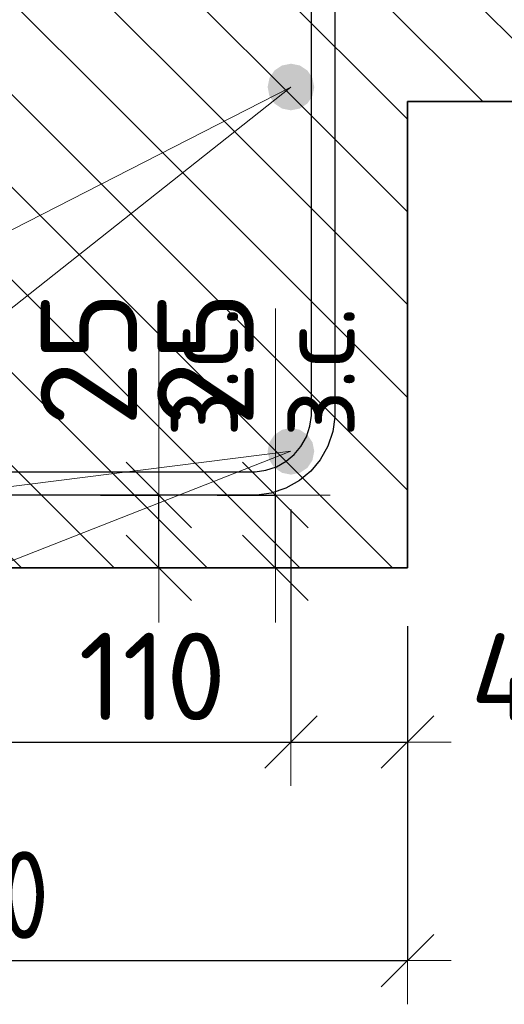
# Model space of a CAD drawing. Header units: metres. Extents: x -38 to 97, y -15 to 21.
# Tile 19 of 222: x 72.168 to 72.334, y 0.74 to 1.078. Entities that reach past the tile are written whole.
import ezdxf

# ---------------------------------------------------------------- set-up
doc = ezdxf.new("R2010")
doc.units = ezdxf.units.M
doc.header["$PDMODE"] = 65
for name, color, linetype, lineweight in [('XR$4$Арм.стержн. Арматура края', 96, 'Continuous', 35), ('XR$4$Арм.стержн.горизонт. 1', 180, 'Continuous', 35), ('XR$4$Размерная линия (1)', 7, 'Continuous', 13), ('XR$4$Размерная линия_ общее', 7, 'Continuous', 13), ('XR$5$Арм.стержн. Арматура края', 96, 'Continuous', 35), ('XR$5$Арм.стержн.горизонт. 1', 180, 'Continuous', 35), ('XR$5$Размерная линия (1)', 7, 'Continuous', 13), ('XR$5$Размерная линия_ общее', 7, 'Continuous', 13)]:
    doc.layers.add(name, color=color, linetype=linetype, lineweight=lineweight)
doc.styles.add('ISOCPEUR', font='txt')
doc.dimstyles.new('DIMSTYLE_11', dxfattribs={"dimtxt": 0.033, "dimasz": 0.0375, "dimexe": 0, "dimexo": 0, "dimgap": 0.0165, "dimtad": 2, "dimdec": 0, "dimlfac": 1000, "dimrnd": 1, "dimzin": 12, "dimdsep": 46, "dimtxsty": 'ISOCPEUR', "dimblk1": 'ALL_ML_STRICH', "dimblk2": 'ALL_ML_STRICH', "dimsah": 1, "dimcen": 0, "dimclrd": 7, "dimclre": 256, "dimclrt": 7, "dimadec": 0, "dimazin": 0, "dimtfac": 1, "dimtdec": 0, "dimtix": 1, "dimtmove": 2, "dimatfit": 3, "dimfxl": 0, "dimtvp": 1.2, "dimtzin": 0, "dimlwd": 0, "dimlwe": -3, "dimarcsym": 0})
doc.dimstyles.new('DIMSTYLE_23', dxfattribs={"dimtxt": 0.03, "dimasz": 0.03, "dimexe": 0, "dimexo": 0, "dimgap": 0.015, "dimtad": 2, "dimdec": 0, "dimlfac": 1000, "dimrnd": 5, "dimzin": 12, "dimdsep": 46, "dimtxsty": 'ISOCPEUR', "dimblk1": 'ALL_ML_STRICH', "dimblk2": 'ALL_ML_STRICH', "dimsah": 1, "dimcen": 0, "dimclrd": 7, "dimclre": 256, "dimclrt": 7, "dimadec": 0, "dimazin": 0, "dimtfac": 1, "dimtdec": 0, "dimtix": 1, "dimtmove": 2, "dimatfit": 3, "dimfxl": 0, "dimtvp": 1.2, "dimtzin": 0, "dimlwd": 0, "dimlwe": -3, "dimarcsym": 0})
doc.dimstyles.new('DIMSTYLE_24', dxfattribs={"dimtxt": 0.03, "dimasz": 0.03, "dimexe": 0, "dimexo": 0, "dimgap": 0.015, "dimtad": 2, "dimdec": 0, "dimlfac": 1000, "dimrnd": 5, "dimzin": 12, "dimdsep": 46, "dimtxsty": 'ISOCPEUR', "dimblk1": 'ALL_ML_STRICH', "dimblk2": 'ALL_ML_STRICH', "dimsah": 1, "dimcen": 0, "dimclrd": 7, "dimclre": 256, "dimclrt": 7, "dimadec": 0, "dimazin": 0, "dimtfac": 1, "dimtdec": 0, "dimtix": 1, "dimtmove": 2, "dimatfit": 3, "dimfxl": 0, "dimtzin": 0, "dimlwd": 0, "dimlwe": -3, "dimarcsym": 0})
pattern_1 = [(135, (0, 0), (-0.031819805, -0.031819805), [0.4, -0.05, 0, -0.05]), (135, (-0.01591, -0.01591), (-0.031819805, -0.031819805), [0.8, -0.1, 0.1, -0.1])]

# ---------------------------------------------------------------- blocks, each defined once
blk = doc.blocks.new('ALL_ML_STRICH')
at = {"color": 0, "linetype": 'ByBlock', "lineweight": -2}
for p, q in [((0, -0.5), (0, 0.5)), ((-0.3, -0.3), (0.3, 0.3)), ((-1, 0), (0.5, 0))]:
    blk.add_line(p, q, dxfattribs=at)
blk = doc.blocks.new('*D364')
at = {"layer": 'DEFPOINTS', "color": 7, "linetype": 'Continuous', "lineweight": 13, "transparency": 33554687}
for p in [(72.21575, 0.91471), (72.22075, 0.88971), (72.25573, 0.88971)]:
    blk.add_point(p, dxfattribs=at)
at = {"layer": 'XR$4$Размерная линия_ общее', "color": 253, "linetype": 'Continuous', "lineweight": -2, "true_color": 0xa0a0a0, "transparency": 33554687}
for p, q in [((72.23575, 0.91471), (72.25573, 0.91471)), ((72.24075, 0.88971), (72.25573, 0.88971))]:
    blk.add_line(p, q, dxfattribs=at)
at = {"layer": 'XR$4$Размерная линия_ общее', "color": 7, "linetype": 'Continuous', "lineweight": -2, "transparency": 33554687}
blk.add_line((72.25573, 0.88971), (72.25573, 0.91471), dxfattribs=at)
at = {"layer": 'XR$4$Размерная линия_ общее', "color": 7, "linetype": 'Continuous', "lineweight": 13, "transparency": 33554687, "xscale": 0.0375, "yscale": 0.0375, "zscale": 0.0375}
for p, rotation in [((72.25573, 0.91471), 90), ((72.25573, 0.88971), 270)]:
    blk.add_blockref('ALL_ML_STRICH', p, dxfattribs=dict(at, rotation=rotation))
at = {"layer": 'XR$4$Размерная линия_ общее', "color": 7, "linetype": 'Continuous', "lineweight": 13, "transparency": 33554687, "insert": (72.25594, 0.93449), "char_height": 0.027, "width": 0.00135, "attachment_point": 1, "rotation": 90, "line_spacing_factor": 0.60241, "style": 'ISOCPEUR'}
blk.add_mtext('з.с.', dxfattribs=at)
at = {"layer": 'XR$4$Размерная линия_ общее', "color": 7, "linetype": 'Continuous', "lineweight": 13, "transparency": 33554687, "insert": (72.23173, 0.96144), "char_height": 0.033, "width": 0.066, "attachment_point": 5, "rotation": 90, "style": 'ISOCPEUR'}
blk.add_mtext('\\A1;{25}', dxfattribs=at)
blk = doc.blocks.new('*D534')
at = {"layer": 'DEFPOINTS', "color": 7, "linetype": 'Continuous', "lineweight": 13, "transparency": 33554687}
for p in [(72.00104, 0.88971), (72.30104, 0.88971), (72.00104, 0.75495)]:
    blk.add_point(p, dxfattribs=at)
at = {"layer": 'XR$4$Размерная линия (1)', "color": 9, "linetype": 'Continuous', "lineweight": -2, "true_color": 0xc7c7c7, "transparency": 33554687}
for p, q in [((72.00104, 0.86971), (72.00104, 0.75495)), ((72.30104, 0.86971), (72.30104, 0.75495))]:
    blk.add_line(p, q, dxfattribs=at)
at = {"layer": 'XR$4$Размерная линия (1)', "color": 7, "linetype": 'Continuous', "lineweight": -2, "transparency": 33554687}
blk.add_line((72.00104, 0.75495), (72.30104, 0.75495), dxfattribs=at)
at = {"layer": 'XR$4$Размерная линия (1)', "color": 7, "linetype": 'Continuous', "lineweight": 13, "transparency": 33554687, "xscale": 0.03, "yscale": 0.03, "zscale": 0.03, "rotation": 180}
blk.add_blockref('ALL_ML_STRICH', (72.00104, 0.75495), dxfattribs=at)
at = {"layer": 'XR$4$Размерная линия (1)', "color": 7, "linetype": 'Continuous', "lineweight": 13, "transparency": 33554687, "xscale": 0.03, "yscale": 0.03, "zscale": 0.03}
blk.add_blockref('ALL_ML_STRICH', (72.30104, 0.75495), dxfattribs=at)
at = {"layer": 'XR$4$Размерная линия (1)', "color": 7, "linetype": 'Continuous', "lineweight": 13, "transparency": 33554687, "insert": (72.15229, 0.77745), "char_height": 0.03, "width": 0.075, "attachment_point": 5, "style": 'ISOCPEUR'}
blk.add_mtext('\\W0.83;\\A1;{300}', dxfattribs=at)
blk = doc.blocks.new('*D537')
at = {"layer": 'DEFPOINTS', "color": 7, "linetype": 'Continuous', "lineweight": 13, "transparency": 33554687}
for p in [(72.15097, 0.92971), (72.26104, 0.92971), (72.15097, 0.82995)]:
    blk.add_point(p, dxfattribs=at)
at = {"layer": 'XR$4$Размерная линия (1)', "color": 9, "linetype": 'Continuous', "lineweight": -2, "true_color": 0xc7c7c7, "transparency": 33554687}
for p, q in [((72.15097, 0.90971), (72.15097, 0.82995)), ((72.26104, 0.90971), (72.26104, 0.82995))]:
    blk.add_line(p, q, dxfattribs=at)
at = {"layer": 'XR$4$Размерная линия (1)', "color": 7, "linetype": 'Continuous', "lineweight": -2, "transparency": 33554687}
blk.add_line((72.15097, 0.82995), (72.26104, 0.82995), dxfattribs=at)
at = {"layer": 'XR$4$Размерная линия (1)', "color": 7, "linetype": 'Continuous', "lineweight": 13, "transparency": 33554687, "xscale": 0.03, "yscale": 0.03, "zscale": 0.03, "rotation": 180}
blk.add_blockref('ALL_ML_STRICH', (72.15097, 0.82995), dxfattribs=at)
at = {"layer": 'XR$4$Размерная линия (1)', "color": 7, "linetype": 'Continuous', "lineweight": 13, "transparency": 33554687, "xscale": 0.03, "yscale": 0.03, "zscale": 0.03}
blk.add_blockref('ALL_ML_STRICH', (72.26104, 0.82995), dxfattribs=at)
at = {"layer": 'XR$4$Размерная линия (1)', "color": 7, "linetype": 'Continuous', "lineweight": 13, "transparency": 33554687, "insert": (72.21351, 0.85245), "char_height": 0.03, "width": 0.09, "attachment_point": 5, "style": 'ISOCPEUR'}
blk.add_mtext('\\A1;{110}', dxfattribs=at)
blk = doc.blocks.new('*D538')
at = {"layer": 'DEFPOINTS', "color": 7, "linetype": 'Continuous', "lineweight": 13, "transparency": 33554687}
for p in [(72.26104, 0.92971), (72.30104, 0.88971), (72.26104, 0.82995)]:
    blk.add_point(p, dxfattribs=at)
at = {"layer": 'XR$4$Размерная линия (1)', "color": 9, "linetype": 'Continuous', "lineweight": -2, "true_color": 0xc7c7c7, "transparency": 33554687}
for p, q in [((72.26104, 0.90971), (72.26104, 0.82995)), ((72.30104, 0.86971), (72.30104, 0.82995))]:
    blk.add_line(p, q, dxfattribs=at)
at = {"layer": 'XR$4$Размерная линия (1)', "color": 7, "linetype": 'Continuous', "lineweight": -2, "transparency": 33554687}
blk.add_line((72.26104, 0.82995), (72.30104, 0.82995), dxfattribs=at)
at = {"layer": 'XR$4$Размерная линия (1)', "color": 7, "linetype": 'Continuous', "lineweight": 13, "transparency": 33554687, "xscale": 0.03, "yscale": 0.03, "zscale": 0.03, "rotation": 180}
blk.add_blockref('ALL_ML_STRICH', (72.26104, 0.82995), dxfattribs=at)
at = {"layer": 'XR$4$Размерная линия (1)', "color": 7, "linetype": 'Continuous', "lineweight": 13, "transparency": 33554687, "xscale": 0.03, "yscale": 0.03, "zscale": 0.03}
blk.add_blockref('ALL_ML_STRICH', (72.30104, 0.82995), dxfattribs=at)
at = {"layer": 'XR$4$Размерная линия (1)', "color": 7, "linetype": 'Continuous', "lineweight": 13, "transparency": 33554687, "insert": (72.34413, 0.85224), "char_height": 0.03, "width": 0.06, "attachment_point": 5, "style": 'ISOCPEUR'}
blk.add_mtext('\\A1;{40}', dxfattribs=at)
blk = doc.blocks.new('*D866')
at = {"layer": 'DEFPOINTS', "color": 7, "linetype": 'Continuous', "lineweight": 13, "transparency": 33554687}
for p in [(72.00104, 0.88971), (72.30104, 0.88971), (72.00104, 0.75495)]:
    blk.add_point(p, dxfattribs=at)
at = {"layer": 'XR$5$Размерная линия (1)', "color": 9, "linetype": 'Continuous', "lineweight": -2, "true_color": 0xc7c7c7, "transparency": 33554687}
for p, q in [((72.00104, 0.86971), (72.00104, 0.75495)), ((72.30104, 0.86971), (72.30104, 0.75495))]:
    blk.add_line(p, q, dxfattribs=at)
at = {"layer": 'XR$5$Размерная линия (1)', "color": 7, "linetype": 'Continuous', "lineweight": -2, "transparency": 33554687}
blk.add_line((72.00104, 0.75495), (72.30104, 0.75495), dxfattribs=at)
at = {"layer": 'XR$5$Размерная линия (1)', "color": 7, "linetype": 'Continuous', "lineweight": 13, "transparency": 33554687, "xscale": 0.03, "yscale": 0.03, "zscale": 0.03, "rotation": 180}
blk.add_blockref('ALL_ML_STRICH', (72.00104, 0.75495), dxfattribs=at)
at = {"layer": 'XR$5$Размерная линия (1)', "color": 7, "linetype": 'Continuous', "lineweight": 13, "transparency": 33554687, "xscale": 0.03, "yscale": 0.03, "zscale": 0.03}
blk.add_blockref('ALL_ML_STRICH', (72.30104, 0.75495), dxfattribs=at)
at = {"layer": 'XR$5$Размерная линия (1)', "color": 7, "linetype": 'Continuous', "lineweight": 13, "transparency": 33554687, "insert": (72.15229, 0.77745), "char_height": 0.03, "width": 0.075, "attachment_point": 5, "style": 'ISOCPEUR'}
blk.add_mtext('\\W0.83;\\A1;{300}', dxfattribs=at)
blk = doc.blocks.new('*D870')
at = {"layer": 'DEFPOINTS', "color": 7, "linetype": 'Continuous', "lineweight": 13, "transparency": 33554687}
for p in [(72.17575, 0.91471), (72.18075, 0.88971), (72.21573, 0.88971)]:
    blk.add_point(p, dxfattribs=at)
at = {"layer": 'XR$5$Размерная линия_ общее', "color": 253, "linetype": 'Continuous', "lineweight": -2, "true_color": 0xa0a0a0, "transparency": 33554687}
for p, q in [((72.19575, 0.91471), (72.21573, 0.91471)), ((72.20075, 0.88971), (72.21573, 0.88971))]:
    blk.add_line(p, q, dxfattribs=at)
at = {"layer": 'XR$5$Размерная линия_ общее', "color": 7, "linetype": 'Continuous', "lineweight": -2, "transparency": 33554687}
blk.add_line((72.21573, 0.88971), (72.21573, 0.91471), dxfattribs=at)
at = {"layer": 'XR$5$Размерная линия_ общее', "color": 7, "linetype": 'Continuous', "lineweight": 13, "transparency": 33554687, "xscale": 0.0375, "yscale": 0.0375, "zscale": 0.0375}
for p, rotation in [((72.21573, 0.91471), 90), ((72.21573, 0.88971), 270)]:
    blk.add_blockref('ALL_ML_STRICH', p, dxfattribs=dict(at, rotation=rotation))
at = {"layer": 'XR$5$Размерная линия_ общее', "color": 7, "linetype": 'Continuous', "lineweight": 13, "transparency": 33554687, "insert": (72.21594, 0.93449), "char_height": 0.027, "width": 0.00135, "attachment_point": 1, "rotation": 90, "line_spacing_factor": 0.60241, "style": 'ISOCPEUR'}
blk.add_mtext('з.с.', dxfattribs=at)
at = {"layer": 'XR$5$Размерная линия_ общее', "color": 7, "linetype": 'Continuous', "lineweight": 13, "transparency": 33554687, "insert": (72.19173, 0.96144), "char_height": 0.033, "width": 0.066, "attachment_point": 5, "rotation": 90, "style": 'ISOCPEUR'}
blk.add_mtext('\\A1;{25}', dxfattribs=at)
blk = doc.blocks.new('*D873')
at = {"layer": 'DEFPOINTS', "color": 7, "linetype": 'Continuous', "lineweight": 13, "transparency": 33554687}
for p in [(72.15097, 0.92971), (72.26104, 0.92971), (72.15097, 0.82995)]:
    blk.add_point(p, dxfattribs=at)
at = {"layer": 'XR$5$Размерная линия (1)', "color": 9, "linetype": 'Continuous', "lineweight": -2, "true_color": 0xc7c7c7, "transparency": 33554687}
for p, q in [((72.15097, 0.90971), (72.15097, 0.82995)), ((72.26104, 0.90971), (72.26104, 0.82995))]:
    blk.add_line(p, q, dxfattribs=at)
at = {"layer": 'XR$5$Размерная линия (1)', "color": 7, "linetype": 'Continuous', "lineweight": -2, "transparency": 33554687}
blk.add_line((72.15097, 0.82995), (72.26104, 0.82995), dxfattribs=at)
at = {"layer": 'XR$5$Размерная линия (1)', "color": 7, "linetype": 'Continuous', "lineweight": 13, "transparency": 33554687, "xscale": 0.03, "yscale": 0.03, "zscale": 0.03, "rotation": 180}
blk.add_blockref('ALL_ML_STRICH', (72.15097, 0.82995), dxfattribs=at)
at = {"layer": 'XR$5$Размерная линия (1)', "color": 7, "linetype": 'Continuous', "lineweight": 13, "transparency": 33554687, "xscale": 0.03, "yscale": 0.03, "zscale": 0.03}
blk.add_blockref('ALL_ML_STRICH', (72.26104, 0.82995), dxfattribs=at)
at = {"layer": 'XR$5$Размерная линия (1)', "color": 7, "linetype": 'Continuous', "lineweight": 13, "transparency": 33554687, "insert": (72.21351, 0.85245), "char_height": 0.03, "width": 0.09, "attachment_point": 5, "style": 'ISOCPEUR'}
blk.add_mtext('\\A1;{110}', dxfattribs=at)
blk = doc.blocks.new('*D874')
at = {"layer": 'DEFPOINTS', "color": 7, "linetype": 'Continuous', "lineweight": 13, "transparency": 33554687}
for p in [(72.26104, 0.92971), (72.30104, 0.88971), (72.26104, 0.82995)]:
    blk.add_point(p, dxfattribs=at)
at = {"layer": 'XR$5$Размерная линия (1)', "color": 9, "linetype": 'Continuous', "lineweight": -2, "true_color": 0xc7c7c7, "transparency": 33554687}
for p, q in [((72.26104, 0.90971), (72.26104, 0.82995)), ((72.30104, 0.86971), (72.30104, 0.82995))]:
    blk.add_line(p, q, dxfattribs=at)
at = {"layer": 'XR$5$Размерная линия (1)', "color": 7, "linetype": 'Continuous', "lineweight": -2, "transparency": 33554687}
blk.add_line((72.26104, 0.82995), (72.30104, 0.82995), dxfattribs=at)
at = {"layer": 'XR$5$Размерная линия (1)', "color": 7, "linetype": 'Continuous', "lineweight": 13, "transparency": 33554687, "xscale": 0.03, "yscale": 0.03, "zscale": 0.03, "rotation": 180}
blk.add_blockref('ALL_ML_STRICH', (72.26104, 0.82995), dxfattribs=at)
at = {"layer": 'XR$5$Размерная линия (1)', "color": 7, "linetype": 'Continuous', "lineweight": 13, "transparency": 33554687, "xscale": 0.03, "yscale": 0.03, "zscale": 0.03}
blk.add_blockref('ALL_ML_STRICH', (72.30104, 0.82995), dxfattribs=at)
at = {"layer": 'XR$5$Размерная линия (1)', "color": 7, "linetype": 'Continuous', "lineweight": 13, "transparency": 33554687, "insert": (72.34413, 0.85224), "char_height": 0.03, "width": 0.06, "attachment_point": 5, "style": 'ISOCPEUR'}
blk.add_mtext('\\A1;{40}', dxfattribs=at)

msp = doc.modelspace()

# ---------------------------------------------------------------- hatches: boundary and pattern name
at = {"linetype": 'Continuous', "lineweight": 13, "transparency": 33554687}
h = msp.add_hatch(dxfattribs=at)
h.set_pattern_fill('__________540', scale=0.015, style=0, pattern_type=2)
h.set_pattern_definition(pattern_1)
h.paths.add_polyline_path([(72.08104, 1.24971), (72.08104, 1.12971), (72.00104, 1.08971), (72.00104, 1.04971), (72.61695, 1.04971), (72.61695, 1.24971)], flags=0)
h = msp.add_hatch(dxfattribs=at)
h.set_pattern_fill('__________540', scale=0.015, style=0, pattern_type=2)
h.set_pattern_definition(pattern_1)
h.paths.add_polyline_path([(72.08104, 1.24971), (72.08104, 1.12971), (72.00104, 1.08971), (72.00104, 1.04971), (72.61695, 1.04971), (72.61695, 1.24971)], flags=0)
h = msp.add_hatch(dxfattribs=at)
h.set_pattern_fill('__________540', scale=0.015, style=0, pattern_type=2)
h.set_pattern_definition(pattern_1)
h.paths.add_polyline_path([(72.30104, 1.04971), (72.00104, 1.04971), (72.00104, 0.88971), (72.30104, 0.88971)], flags=0)
h = msp.add_hatch(dxfattribs=at)
h.set_pattern_fill('__________540', scale=0.015, style=0, pattern_type=2)
h.set_pattern_definition(pattern_1)
h.paths.add_polyline_path([(72.30104, 1.04971), (72.00104, 1.04971), (72.00104, 0.88971), (72.30104, 0.88971)], flags=0)
at = {"layer": 'XR$4$Арм.стержн.горизонт. 1', "linetype": 'Continuous', "lineweight": 50, "transparency": 33554687}
for points in [[(72.26904, 1.05471), (72.26843, 1.05777), (72.2667, 1.06037), (72.26411, 1.0621), (72.26104, 1.06271), (72.25798, 1.0621), (72.25539, 1.06037), (72.25365, 1.05777), (72.25304, 1.05471), (72.25365, 1.05165), (72.25539, 1.04906), (72.25798, 1.04732), (72.26104, 1.04671), (72.26411, 1.04732), (72.2667, 1.04906), (72.26843, 1.05165)], [(72.26904, 0.92971), (72.26843, 0.93277), (72.2667, 0.93537), (72.26411, 0.9371), (72.26104, 0.93771), (72.25798, 0.9371), (72.25539, 0.93537), (72.25365, 0.93277), (72.25304, 0.92971), (72.25365, 0.92665), (72.25539, 0.92406), (72.25798, 0.92232), (72.26104, 0.92171), (72.26411, 0.92232), (72.2667, 0.92406), (72.26843, 0.92665)]]:
    msp.add_hatch(color=7, dxfattribs=at).paths.add_polyline_path(points)
at = {"layer": 'XR$5$Арм.стержн.горизонт. 1', "linetype": 'Continuous', "lineweight": 50, "transparency": 33554687}
for points in [[(72.26904, 1.05471), (72.26843, 1.05777), (72.2667, 1.06037), (72.26411, 1.0621), (72.26104, 1.06271), (72.25798, 1.0621), (72.25539, 1.06037), (72.25365, 1.05777), (72.25304, 1.05471), (72.25365, 1.05165), (72.25539, 1.04906), (72.25798, 1.04732), (72.26104, 1.04671), (72.26411, 1.04732), (72.2667, 1.04906), (72.26843, 1.05165)], [(72.26904, 0.92971), (72.26843, 0.93277), (72.2667, 0.93537), (72.26411, 0.9371), (72.26104, 0.93771), (72.25798, 0.9371), (72.25539, 0.93537), (72.25365, 0.93277), (72.25304, 0.92971), (72.25365, 0.92665), (72.25539, 0.92406), (72.25798, 0.92232), (72.26104, 0.92171), (72.26411, 0.92232), (72.2667, 0.92406), (72.26843, 0.92665)]]:
    msp.add_hatch(color=7, dxfattribs=at).paths.add_polyline_path(points)

# ---------------------------------------------------------------- linework, layer by layer
at = {"color": 7, "linetype": 'Continuous', "lineweight": 35, "transparency": 33554687}
for p, q in [((72.30104, 0.88971), (72.30104, 1.04971)), ((72.30104, 1.04971), (72.61695, 1.04971)), ((72.30104, 0.88971), (72.30104, 1.04971)), ((72.30104, 1.04971), (72.61695, 1.04971)), ((72.00104, 0.88971), (72.30104, 0.88971)), ((72.00104, 0.88971), (72.30104, 0.88971))]:
    msp.add_line(p, q, dxfattribs=at)
at = {"color": 7, "linetype": 'Continuous', "lineweight": 13, "transparency": 33554687}
for p, q in [((72.21573, 0.91471), (72.21573, 0.97871)), ((72.25573, 0.91471), (72.25573, 0.97871))]:
    msp.add_line(p, q, dxfattribs=at)
at = {"layer": 'XR$4$Арм.стержн. Арматура края', "color": 40, "linetype": 'Continuous', "lineweight": 25, "transparency": 33554687}
for points in [[(72.27604, 1.14971), (72.27604, 0.94139), (72.27536, 0.93651), (72.27369, 0.93143), (72.27107, 0.92675), (72.26785, 0.9229), (72.264, 0.91969), (72.25933, 0.91707), (72.25425, 0.91539), (72.24937, 0.91471), (72.05272, 0.91471)], [(72.05327, 0.92271), (72.24881, 0.92271), (72.25243, 0.92322), (72.25609, 0.92442), (72.25945, 0.9263), (72.26217, 0.92858), (72.26445, 0.93131), (72.26633, 0.93467), (72.26754, 0.93833), (72.26804, 0.94194), (72.26804, 1.14971)]]:
    msp.add_lwpolyline(points, dxfattribs=at)
at = {"layer": 'XR$4$Арм.стержн.горизонт. 1', "color": 7, "linetype": 'Continuous', "lineweight": 13, "transparency": 33554687}
for q in [(72.26104, 1.05471), (72.26104, 0.92971)]:
    msp.add_line((71.9366, 0.88871), q, dxfattribs=at)
at = {"layer": 'XR$5$Арм.стержн. Арматура края', "color": 40, "linetype": 'Continuous', "lineweight": 25, "transparency": 33554687}
for points in [[(72.27604, 1.14971), (72.27604, 0.94139), (72.27536, 0.93651), (72.27369, 0.93143), (72.27107, 0.92675), (72.26785, 0.9229), (72.264, 0.91969), (72.25933, 0.91707), (72.25425, 0.91539), (72.24937, 0.91471), (72.05272, 0.91471)], [(72.05327, 0.92271), (72.24881, 0.92271), (72.25243, 0.92322), (72.25609, 0.92442), (72.25945, 0.9263), (72.26217, 0.92858), (72.26445, 0.93131), (72.26633, 0.93467), (72.26754, 0.93833), (72.26804, 0.94194), (72.26804, 1.14971)]]:
    msp.add_lwpolyline(points, dxfattribs=at)
at = {"layer": 'XR$5$Арм.стержн.горизонт. 1', "color": 7, "linetype": 'Continuous', "lineweight": 13, "transparency": 33554687}
for q in [(72.26104, 1.05471), (72.26104, 0.92971)]:
    msp.add_line((71.94769, 0.80661), q, dxfattribs=at)

# ---------------------------------------------------------------- dimensions: what is measured, and where the dimension line sits
at = {"layer": 'XR$4$Размерная линия (1)', "color": 7, "linetype": 'Continuous', "lineweight": 13, "transparency": 33554687}
for base, p1, p2, dimstyle, picture, middle in [((72.26104, 0.82995), (72.15097, 0.90971), (72.26104, 0.90971), 'DIMSTYLE_24', '*D537', (72.21351, 0.85245)), ((72.30104, 0.82995), (72.26104, 0.90971), (72.30104, 0.86971), 'DIMSTYLE_23', '*D538', (72.34413, 0.85224)), ((72.30104, 0.75495), (72.00104, 0.86971), (72.30104, 0.86971), 'DIMSTYLE_24', '*D534', (72.15229, 0.77745))]:
    dim = msp.add_linear_dim(base=base, p1=p1, p2=p2, dimstyle=dimstyle, override={"dimpost": '<>', "dimclrd": 7, "dimclre": 9, "dimclrt": 7, "dimlwd": 0, "dimlwe": 65533}, dxfattribs=at)
    dim.commit()
    dim.dimension.update_dxf_attribs({"geometry": picture, "text_midpoint": middle, "dimtype": 160})
at = {"layer": 'XR$4$Размерная линия_ общее', "color": 7, "linetype": 'Continuous', "lineweight": 13, "transparency": 33554687}
dim = msp.add_linear_dim(base=(72.25573, 0.91471), p1=(72.24075, 0.88971), p2=(72.23575, 0.91471), angle=90, text='<>\\Xз.с.', dimstyle='DIMSTYLE_11', override={"dimpost": '<>', "dimclrd": 7, "dimclre": 253, "dimclrt": 7, "dimlwd": 0, "dimlwe": 65533}, dxfattribs=at)
dim.commit()
dim.dimension.update_dxf_attribs({"geometry": '*D364', "text_midpoint": (72.23173, 0.96144), "dimtype": 160})
at = {"layer": 'XR$5$Размерная линия (1)', "color": 7, "linetype": 'Continuous', "lineweight": 13, "transparency": 33554687}
for base, p1, p2, dimstyle, picture, middle in [((72.26104, 0.82995), (72.15097, 0.90971), (72.26104, 0.90971), 'DIMSTYLE_24', '*D873', (72.21351, 0.85245)), ((72.30104, 0.82995), (72.26104, 0.90971), (72.30104, 0.86971), 'DIMSTYLE_23', '*D874', (72.34413, 0.85224)), ((72.30104, 0.75495), (72.00104, 0.86971), (72.30104, 0.86971), 'DIMSTYLE_24', '*D866', (72.15229, 0.77745))]:
    dim = msp.add_linear_dim(base=base, p1=p1, p2=p2, dimstyle=dimstyle, override={"dimpost": '<>', "dimclrd": 7, "dimclre": 9, "dimclrt": 7, "dimlwd": 0, "dimlwe": 65533}, dxfattribs=at)
    dim.commit()
    dim.dimension.update_dxf_attribs({"geometry": picture, "text_midpoint": middle, "dimtype": 160})
at = {"layer": 'XR$5$Размерная линия_ общее', "color": 7, "linetype": 'Continuous', "lineweight": 13, "transparency": 33554687}
dim = msp.add_linear_dim(base=(72.21573, 0.91471), p1=(72.20075, 0.88971), p2=(72.19575, 0.91471), angle=90, text='<>\\Xз.с.', dimstyle='DIMSTYLE_11', override={"dimpost": '<>', "dimclrd": 7, "dimclre": 253, "dimclrt": 7, "dimlwd": 0, "dimlwe": 65533}, dxfattribs=at)
dim.commit()
dim.dimension.update_dxf_attribs({"geometry": '*D870', "text_midpoint": (72.19173, 0.96144), "dimtype": 160})

doc.saveas('drawing.dxf')
